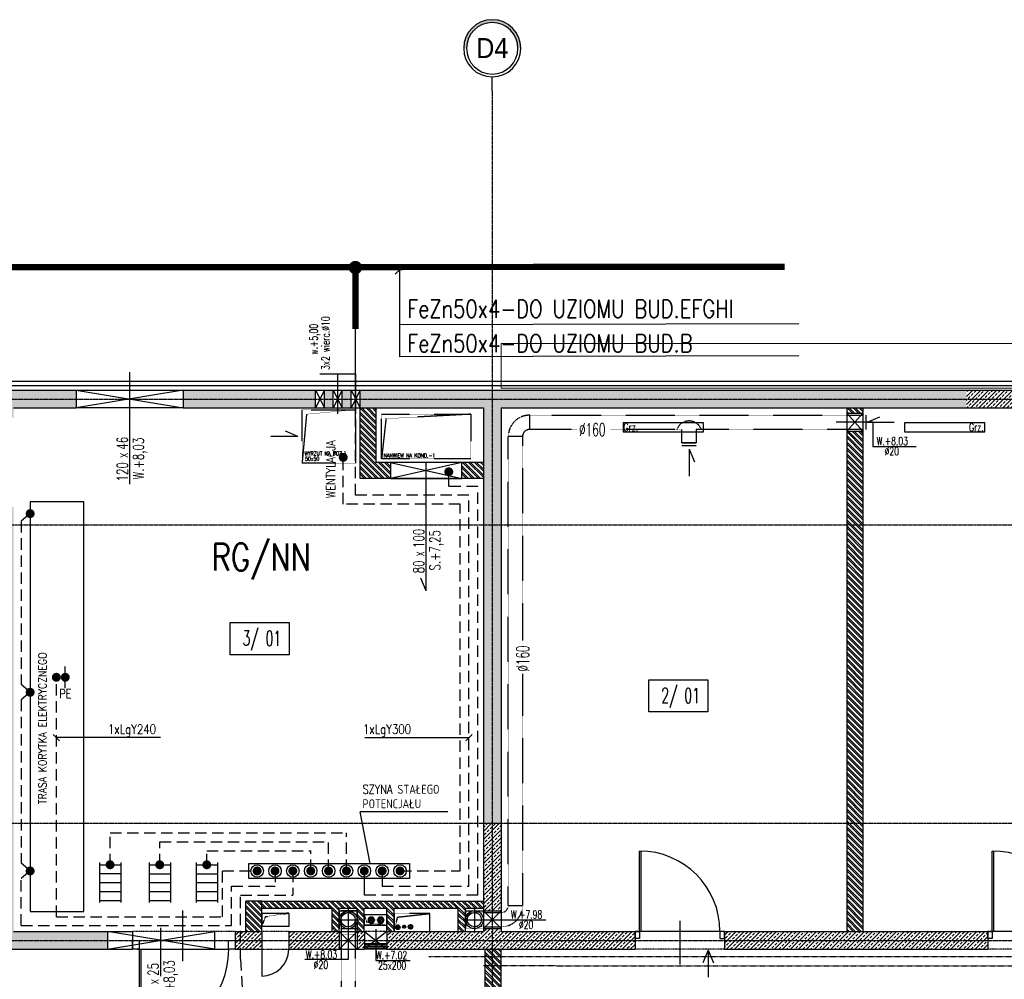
# Model space of a CAD drawing. Header units: inches. Extents: x 788 to 26783, y -4103 to 21.
# Tile 77 of 101: x 22101 to 23204, y -1200 to -126. Entities that reach past the tile are written whole.
import ezdxf
from ezdxf.enums import TextEntityAlignment as Align

# ---------------------------------------------------------------- set-up
doc = ezdxf.new("R2010")
doc.units = ezdxf.units.IN
doc.header["$MEASUREMENT"] = 0
for name, pattern in [('CENTER', [2, 1.25, -0.25, 0.25, -0.25]), ('DASHDOT', [1, 0.5, -0.25, 0, -0.25]), ('DASHED', [0.75, 0.5, -0.25]), ('DASHED2', [0.375, 0.25, -0.125]), ('HIDDEN', [9.525, 6.35, -3.175])]:
    doc.linetypes.add(name, pattern=pattern)
doc.layers.add('0-sekcje', color=1, linetype='Continuous', lineweight=18)
for name, color, linetype in [('Drz---drzwi', 5, 'Continuous'), ('E135', 6, 'Continuous'), ('E35', 6, 'Continuous'), ('E50', 3, 'Continuous'), ('Ins-co', 2, 'Continuous'), ('Ins-el-opis', 232, 'Continuous'), ('Ins-tele-opis', 216, 'Continuous'), ('Ins-went', 141, 'Continuous'), ('Ins-wod', 4, 'Continuous'), ('Opis-pom', 6, 'Continuous'), ('Opis_pom_ramka', 6, 'Continuous'), ('Os-osie glowne', 1, 'CENTER'), ('Os-osie-opis', 2, 'Continuous'), ('Sc-beton', 7, 'Continuous'), ('Sc-beton-hatch', 86, 'Continuous'), ('Sc-cegla pustak', 42, 'Continuous'), ('Sc-cegla pustak-hatch', 8, 'Continuous'), ('Sc-gk', 120, 'Continuous'), ('Sc-gk-hatch', 8, 'Continuous'), ('Sc-izolacja term-styropian', 151, 'STYROPIAN-KA'), ('Sc-nadproza kon', 5, 'DASHED2'), ('Sc-silikat', 61, 'Continuous'), ('W-otwor-strop-nad', 126, 'DASHED2'), ('W-przebicia-ściany', 223, 'Continuous')]:
    doc.layers.add(name, color=color, linetype=linetype)
doc.styles.add('dwg_opis duży', font='ARIAL.TTF', dxfattribs={"width": 0.9})
doc.styles.add('KA wymiar', font='romans.shx', dxfattribs={"width": 0.6})
doc.styles.add('ROMANS', font='romans', dxfattribs={"width": 0.85})
doc.styles.add('wymiar', font='romand.shx', dxfattribs={"width": 0.6})
doc.linetypes.add('BATTING', pattern='A,0.0001,-0.1,[134,ltypeshp.shx,S=0.1,R=0,X=-0.1,Y=0],-0.2,[134,ltypeshp.shx,S=0.1,R=180,X=0.1,Y=0],-0.1', length=0.4001)
doc.linetypes.add('STYROPIAN-KA', pattern='A,0.0001,-0.1,[135,ltypeshp.shx,S=0.1,R=0,X=-0.1,Y=0],0,[135,ltypeshp.shx,S=0.1,R=180,X=0.1,Y=0],-0.1', length=0.2001)
doc.linetypes.add('ZIGZAG', pattern='A,0.00254,-5.08,[131,ltypeshp.shx,S=5.08,R=0,X=-5.08,Y=0],-10.16,[131,ltypeshp.shx,S=5.08,R=180,X=5.08,Y=0],-5.08', length=20.32254)
pattern_1 = [(135, (-29453.0206, 16237.085), (-3.36759605, -3.36759605), []), (135, (-29453.0206, 16239.33), (-3.36759605, -3.36759605), [])]
pattern_2 = [(45, (-29453.0206, 16237.085), (-4.49012806, 4.49012806), []), (45, (-29448.5305, 16237.085), (-4.49012806, 4.49012806), [3.175, -1.5875])]

# ---------------------------------------------------------------- blocks, each defined once
blk = doc.blocks.new('_0630_DRZWI_90')
at = {"ltscale": 7}
for p, q in [((5, 8), (5, 98)), ((6.8, 8), (6.8, 98))]:
    blk.add_line(p, q, dxfattribs=at)
at = {"ltscale": 25}
for p, q in [((50, 19.7), (50, -28.9)), ((5, 8), (0, 8)), ((0, 8), (5, 8)), ((0, 0), (0, 8)), ((5, 0), (0, 0)), ((5, 0), (0, 0)), ((95, 8), (5, 8)), ((5, 8), (5, 0)), ((95, 8), (95, 0)), ((100, 8), (95, 8)), ((95, 0), (100, 0)), ((95, 0), (100, 0)), ((100, 0), (100, 8))]:
    blk.add_line(p, q, dxfattribs=at)
at = {"ltscale": 7}
blk.add_arc((5, 8), 90, 0, 90, dxfattribs=at)
blk = doc.blocks.new('_gfjkhgjhlhjk')
at = {"ltscale": 7}
for p, q in [((7.5, 10), (7.5, 110)), ((9.5, 10), (9.5, 110)), ((56.5, 23.4), (56.5, -33.6))]:
    blk.add_line(p, q, dxfattribs=at)
for points in [[(0, 0), (7.5, 0), (7.5, 10), (0, 10)], [(107.5, 0), (115, 0), (115, 10), (107.5, 10)]]:
    blk.add_lwpolyline(points, close=True, dxfattribs=at)
blk.add_lwpolyline([(5.5, 10), (107.5, 10)], dxfattribs=at)
blk.add_arc((7.5, 10), 100, 0, 90)
blk = doc.blocks.new('ozn_opis-schodów1-rzut')
at = {"style": 'ROMANS', "width": 0.7}
blk.add_text('x', height=12, dxfattribs=at).set_placement((-3.3, 3))
at = {"ltscale": 25, "style": 'ROMANS', "width": 0.7}
blk.add_attdef('Ilość', text='', height=12, dxfattribs=at).set_placement((-7.7, 3), align=Align.RIGHT)
blk.add_attdef('Wysokość', (6.2, 3), '', height=12, dxfattribs=at)
blk.add_attdef('Długość', text='', height=12, dxfattribs=at).set_placement((0.4, -15), align=Align.CENTER)
blk = doc.blocks.new('_opis_osi_liczbowy')
blk.add_hatch(color=256).paths.add_polyline_path([(32, 32), (32, 28.8, -1), (32, -28.8), (32, -32, 1)])
for radius in [32, 28.8]:
    blk.add_circle((32, 0), radius)
at = {"style": 'dwg_opis duży', "width": 0.9}
blk.add_attdef('AXNAMEH', text='', height=22.4, rotation=90, dxfattribs=at).set_placement((32, 0), align=Align.MIDDLE_CENTER)
blk = doc.blocks.new('_STRZAŁKA_WENT')
for q in [(-6, -14), (0, -30.2), (6, -14)]:
    blk.add_line((0, 0), q)
blk = doc.blocks.new('_vxkdjhgkljhkgjhk')
for q in [(14, 6), (30.2, 0)]:
    blk.add_line((0, 0), q)
blk = doc.blocks.new('_opis_pom_metka')
at = {"layer": 'Opis_pom_ramka'}
blk.add_lwpolyline([(-33.1, 0), (32.9, 0), (32.9, -36), (-33.1, -36)], close=True, dxfattribs=at)
at = {"style": 'KA wymiar', "width": 0.6}
blk.add_attdef('KO/', text='', height=16.8, dxfattribs=at).set_placement((3.5, -25.9), align=Align.RIGHT)
blk.add_attdef('NR', (3.8, -26.2), '', height=16.8, dxfattribs=at)

msp = doc.modelspace()

# ---------------------------------------------------------------- hatches: boundary and pattern name
at = {"layer": 'Sc-beton-hatch'}
h = msp.add_hatch(dxfattribs=at)
h.set_pattern_fill('ANSI33', color=256, style=0)
h.set_pattern_definition(pattern_2)
h.paths.add_polyline_path([(22164.5, -550.8), (22084.5, -550.8), (22084.5, -571.8), (22094.5, -571.8), (22094.5, -560.8), (22164.5, -560.8)])
h.paths.add_polyline_path([(22164.5, -540.8), (22084.5, -540.8), (22084.5, -550.8), (22164.5, -550.8)])
h.paths.add_polyline_path([(22319.5, -550.8), (22284.5, -550.8), (22284.5, -560.8), (22319.5, -560.8)])
h.paths.add_polyline_path([(22319.5, -540.8), (22284.5, -540.8), (22284.5, -550.8), (22319.5, -550.8)])
h.paths.add_polyline_path([(22432.5, -540.8), (22319.5, -540.8), (22319.5, -550.8), (22432.5, -550.8)])
h.paths.add_polyline_path([(22432.5, -550.8), (22319.5, -550.8), (22319.5, -560.8), (22432.5, -560.8)])
h.paths.add_polyline_path([(22452.5, -550.8), (22442.5, -550.8), (22442.5, -560.8), (22452.5, -560.8)])
h.paths.add_polyline_path([(22452.5, -540.8), (22442.5, -540.8), (22442.5, -550.8), (22452.5, -550.8)])
h.paths.add_polyline_path([(22472.5, -540.8), (22462.5, -540.8), (22462.5, -550.8), (22472.5, -550.8)])
h.paths.add_polyline_path([(22472.5, -550.8), (22462.5, -550.8), (22462.5, -560.8), (22472.5, -560.8)])
h.paths.add_polyline_path([(22630.5, -550.8), (22482.5, -550.8), (22482.5, -560.8), (22620.5, -560.8), (22620.5, -691.8), (22630.5, -691.8)])
h.paths.add_polyline_path([(22630.5, -540.8), (22482.5, -540.8), (22482.5, -550.8), (22630.5, -550.8)])
h.paths.add_polyline_path([(23161.5, -550.8), (22630.5, -550.8), (22630.5, -691.8), (22640.5, -691.8), (22640.5, -560.8), (23161.5, -560.8)])
h.paths.add_polyline_path([(22630.5, -540.8), (22630.5, -550.8), (23161.5, -550.8), (23161.5, -540.8)])
h.paths.add_polyline_path([(22640.5, -691.8), (22630.5, -691.8), (22630.5, -1025.8), (22640.5, -1025.8)])
h.paths.add_polyline_path([(22630.5, -691.8), (22620.5, -691.8), (22620.5, -1025.8), (22630.5, -1025.8)])
h.paths.add_polyline_path([(22697.2, -559.3), (22697.2, -542.4), (22714.4, -542.4), (22714.4, -559.3)], flags=9)
h.paths.add_polyline_path([(22622.1, -640.9), (22639, -640.9), (22639, -658.2), (22622.1, -658.2)], flags=9)
h.paths.add_polyline_path([(23097.1, -560), (23097.1, -550), (23114.3, -550), (23114.3, -560)], flags=9)
h.paths.add_polyline_path([(22697.2, -543.8), (22697.2, -527.9), (22714.4, -527.9), (22714.4, -543.8)], flags=9)
h = msp.add_hatch(dxfattribs=at)
h.set_pattern_fill('ANSI33', color=256, style=0)
h.set_pattern_definition(pattern_2)
h.paths.add_polyline_path([(21815.5, -550.8), (21480.5, -550.8), (21480.5, -691.8), (21490.5, -691.8), (21490.5, -560.8), (21805.5, -560.8), (21805.5, -614.3), (21815.5, -617.8)])
h.paths.add_polyline_path([(22084.5, -550.8), (21815.5, -550.8), (21815.5, -617.8), (21825.5, -621.2), (21825.5, -560.8), (22074.5, -560.8), (22074.5, -571.8), (22084.5, -571.8)])
h.paths.add_polyline_path([(22084.5, -540.8), (21815.5, -540.8), (21815.5, -550.8), (22084.5, -550.8)])
h.paths.add_polyline_path([(21815.5, -540.8), (21480.5, -540.8), (21480.5, -550.8), (21815.5, -550.8)])
h.paths.add_polyline_path([(21825.5, -621.2), (21815.5, -617.8), (21815.5, -691.8), (22084.5, -691.8), (22084.5, -671.8), (22074.5, -671.8), (22074.5, -681.8), (21825.5, -681.8)])
h.paths.add_polyline_path([(21815.5, -617.8), (21805.5, -614.3), (21805.5, -691.8), (21815.5, -691.8)])
h.paths.add_polyline_path([(21949, -691.8), (21815.5, -691.8), (21815.5, -1025.8), (21897, -1025.8), (21897, -1015.8), (21825.5, -1015.8), (21825.5, -701.8), (21949, -701.8)])
h.paths.add_polyline_path([(21815.5, -691.8), (21805.5, -691.8), (21805.5, -1025.8), (21815.5, -1025.8)])
h.paths.add_polyline_path([(21897, -1025.8), (21815.5, -1025.8), (21815.5, -1045.8), (21825.5, -1045.8), (21825.5, -1035.8), (21897, -1035.8)])
h.paths.add_polyline_path([(21815.5, -1025.8), (21805.5, -1025.8), (21805.5, -1045.8), (21815.5, -1045.8)])
h.paths.add_polyline_path([(22084.5, -691.8), (21949, -691.8), (21949, -701.8), (22074.5, -701.8), (22074.5, -1015.8), (22031, -1015.8), (22031, -1025.8), (22084.5, -1025.8)])
h.paths.add_polyline_path([(22094.5, -671.8), (22084.5, -671.8), (22084.5, -691.8), (22094.5, -691.8)])
h.paths.add_polyline_path([(22094.5, -691.8), (22084.5, -691.8), (22084.5, -1025.8), (22094.5, -1025.8)])
h.paths.add_polyline_path([(22094.5, -1025.8), (22084.5, -1025.8), (22084.5, -1035.8), (22094.5, -1035.8)])
h.paths.add_polyline_path([(22084.5, -1025.8), (22031, -1025.8), (22031, -1035.8), (22084.5, -1035.8)])
h.paths.add_polyline_path([(22094.5, -1035.8), (22084.5, -1035.8), (22084.5, -1156.8), (22199.5, -1156.8), (22199.5, -1146.8), (22094.5, -1146.8)])
h.paths.add_polyline_path([(22084.5, -1035.8), (22074.5, -1035.8), (22074.5, -1109.8), (22074.5, -1156.8), (22084.5, -1156.8)])
h.paths.add_polyline_path([(22084.5, -1156.8), (22074.5, -1156.8), (22074.5, -1166.8), (22084.5, -1166.8)])
h.paths.add_polyline_path([(22199.5, -1156.8), (22084.5, -1156.8), (22084.5, -1166.8), (22199.5, -1166.8)])
h.paths.add_polyline_path([(21480.5, -540.8), (21470.5, -540.8), (21470.5, -550.8), (21480.5, -550.8)])
h.paths.add_polyline_path([(21480.5, -550.8), (21470.5, -550.8), (21470.5, -691.8), (21480.5, -691.8)])
h.paths.add_polyline_path([(21490.5, -691.8), (21480.5, -691.8), (21480.5, -1025.8), (21490.5, -1025.8)])
h.paths.add_polyline_path([(21480.5, -691.8), (21470.5, -691.8), (21470.5, -1025.8), (21480.5, -1025.8)])
h.paths.add_polyline_path([(21490.5, -1025.8), (21480.5, -1025.8), (21480.5, -1156.8), (21490.5, -1156.8)])
h.paths.add_polyline_path([(21480.5, -1025.8), (21470.5, -1025.8), (21470.5, -1156.8), (21480.5, -1156.8)])
h.paths.add_polyline_path([(21490.5, -1156.8), (21480.5, -1156.8), (21480.5, -1220.8), (21815.5, -1220.8), (21815.5, -1200.8), (21805.5, -1200.8), (21805.5, -1210.8), (21490.5, -1210.8)])
h.paths.add_polyline_path([(21480.5, -1156.8), (21470.5, -1156.8), (21470.5, -1220.8), (21480.5, -1220.8)])
h.paths.add_polyline_path([(21815.5, -1220.8), (21480.5, -1220.8), (21480.5, -1396.8), (21490.5, -1396.8), (21490.5, -1230.8), (21815.5, -1230.8)])
h.paths.add_polyline_path([(21480.5, -1220.8), (21470.5, -1220.8), (21470.5, -1396.8), (21480.5, -1396.8)])
h.paths.add_polyline_path([(21825.5, -1200.8), (21815.5, -1200.8), (21815.5, -1220.8), (21825.5, -1220.8)])
h.paths.add_polyline_path([(21825.5, -1220.8), (21815.5, -1220.8), (21815.5, -1230.8), (21825.5, -1230.8)])
h.paths.add_polyline_path([(21697.1, -1229.3), (21697.1, -1212.4), (21714.3, -1212.4), (21714.3, -1229.3)], flags=9)
h = msp.add_hatch(dxfattribs=at)
h.set_pattern_fill('ANSI33', color=256, style=0)
h.set_pattern_definition(pattern_2)
h.paths.add_polyline_path([(23161.5, -550.8), (23161.5, -560.8), (23445.5, -560.8), (23445.5, -550.8)])
h.paths.add_polyline_path([(23445.5, -550.8), (23445.5, -540.8), (23161.5, -540.8), (23161.5, -550.8)])
h.paths.add_polyline_path([(23455.5, -550.8), (23455.5, -540.8), (23445.5, -540.8), (23445.5, -550.8)])
h.paths.add_polyline_path([(23445.5, -560.8), (23455.5, -560.8), (23455.5, -550.8), (23445.5, -550.8)])
h = msp.add_hatch(dxfattribs=at)
h.set_pattern_fill('ANSI33', color=256, style=0)
h.set_pattern_definition(pattern_2)
h.paths.add_polyline_path([(22342.5, -1156.8), (22342.5, -1166.8), (22372.5, -1166.8), (22372.5, -1156.8)])
h.paths.add_polyline_path([(22372.5, -1156.8), (22372.5, -1146.8), (22342.5, -1146.8), (22342.5, -1156.8)])
h.paths.add_polyline_path([(22459.1, -1156.8), (22459.1, -1146.8), (22402.5, -1146.8), (22402.5, -1156.8)])
h.paths.add_polyline_path([(22402.5, -1156.8), (22402.5, -1166.8), (22459.1, -1166.8), (22459.1, -1156.8)])
h.paths.add_polyline_path([(22487.5, -1156.8), (22479.1, -1156.8), (22479.1, -1166.8), (22487.5, -1166.8)])
h.paths.add_polyline_path([(22487.5, -1146.8), (22479.1, -1146.8), (22479.1, -1156.8), (22487.5, -1156.8)])
h.paths.add_polyline_path([(22512.5, -1156.8), (22512.5, -1166.8), (22630.5, -1166.8), (22630.5, -1156.8)])
h.paths.add_polyline_path([(22630.5, -1156.8), (22630.5, -1143.7), (22620.5, -1143.7), (22620.5, -1146.8), (22512.5, -1146.8), (22512.5, -1156.8)])
h.paths.add_polyline_path([(22640.5, -1146.8), (22640.5, -1143.7), (22630.5, -1143.7), (22630.5, -1156.8), (22790.5, -1156.8), (22790.5, -1146.8)])
h.paths.add_polyline_path([(22630.5, -1156.8), (22630.5, -1166.8), (22790.5, -1166.8), (22790.5, -1156.8)])
h.paths.add_polyline_path([(22640.5, -1025.8), (22630.5, -1025.8), (22630.5, -1123.7), (22640.5, -1123.7)])
h.paths.add_polyline_path([(22630.5, -1025.8), (22620.5, -1025.8), (22620.5, -1123.7), (22630.5, -1123.7)])
h.paths.add_polyline_path([(22698.6, -1166.9), (22698.6, -1150), (22715.8, -1150), (22715.8, -1166.9)], flags=9)
h.paths.add_polyline_path([(22715.6, -1165.3), (22715.6, -1148.4), (22732.8, -1148.4), (22732.8, -1165.3)], flags=9)
h = msp.add_hatch(dxfattribs=at)
h.set_pattern_fill('ANSI33', color=256, style=0)
h.set_pattern_definition(pattern_2)
h.paths.add_polyline_path([(23001.9, -1166.8), (23161.5, -1166.8), (23161.5, -1156.8), (23001.1, -1156.8)])
h.paths.add_polyline_path([(23001.1, -1156.8), (23161.5, -1156.8), (23161.5, -1146.8), (23000.3, -1146.8)])
h.paths.add_polyline_path([(23000.3, -1146.8), (22890.5, -1146.8), (22890.5, -1154.8), (22890.5, -1156.8), (23001.1, -1156.8)])
h.paths.add_polyline_path([(22890.5, -1166.8), (23001.9, -1166.8), (23001.1, -1156.8), (22890.5, -1156.8)])
h.paths.add_polyline_path([(23161.5, -1156.8), (23161.5, -1166.8), (23185.5, -1166.8), (23185.5, -1156.8)])
h.paths.add_polyline_path([(23185.5, -1156.8), (23185.5, -1146.8), (23161.5, -1146.8), (23161.5, -1156.8)])
at = {"layer": 'Sc-cegla pustak-hatch'}
h = msp.add_hatch(dxfattribs=at)
h.set_pattern_fill('ANSI32', color=256, scale=0.5, angle=90, style=0)
h.set_pattern_definition(pattern_1)
h.paths.add_polyline_path([(22596.5, -621.8), (22596.5, -639.8), (22620.5, -639.8), (22620.5, -621.8)])
h.paths.add_polyline_path([(22512.7, -639.8), (22516.5, -639.8), (22516.5, -621.8), (22512.7, -621.8)])
h.paths.add_polyline_path([(22512.7, -621.8), (22500.5, -621.8), (22500.5, -560.8), (22482.5, -560.8), (22482.5, -639.8), (22512.7, -639.8)])
h.paths.add_polyline_path([(22483.6, -563.9), (22499.5, -563.9), (22499.5, -581.2), (22483.6, -581.2)], flags=24)
h = msp.add_hatch(dxfattribs=at)
h.set_pattern_fill('ANSI32', color=256, scale=0.5, angle=90, style=0)
h.set_pattern_definition(pattern_1)
h.paths.add_polyline_path([(23045.5, -1025.8), (23027.5, -1025.8), (23027.5, -1146.8), (23045.5, -1146.8)])
h.paths.add_polyline_path([(23045.5, -691.8), (23027.5, -691.8), (23027.5, -1025.8), (23045.5, -1025.8)])
h.paths.add_polyline_path([(23045.5, -586.8), (23027.5, -586.8), (23027.5, -691.8), (23045.5, -691.8)])
h.paths.add_polyline_path([(23027.5, -560.8), (23027.5, -566.8), (23045.5, -566.8), (23045.5, -560.8)])
h.paths.add_polyline_path([(23028.6, -640.9), (23044.5, -640.9), (23044.5, -658.2), (23028.6, -658.2)], flags=24)
h = msp.add_hatch(dxfattribs=at)
h.set_pattern_fill('ANSI32', color=256, scale=0.5, angle=90, style=0)
h.set_pattern_definition(pattern_1)
h.paths.add_polyline_path([(22372.5, -1126.3), (22357.8, -1112.8), (22354.5, -1112.8), (22354.5, -1146.8), (22372.5, -1146.8)])
h.paths.add_polyline_path([(22357.8, -1112.8), (22372.5, -1126.3), (22372.5, -1112.8)], flags=17)
h = msp.add_hatch(dxfattribs=at)
h.set_pattern_fill('ANSI32', color=256, scale=0.5, angle=90, style=0)
h.set_pattern_definition(pattern_1)
h.paths.add_polyline_path([(22468.1, -1112.8), (22381.8, -1112.8), (22385.2, -1120.8), (22451.1, -1120.8), (22451.1, -1146.8), (22459.1, -1146.8), (22459.1, -1120.8), (22468.8, -1120.8)])
h.paths.add_polyline_path([(22381.8, -1112.8), (22372.5, -1112.8), (22372.5, -1120.8), (22385.2, -1120.8)])
h.paths.add_polyline_path([(22492.4, -1112.8), (22468.1, -1112.8), (22468.8, -1120.8), (22479.1, -1120.8), (22479.1, -1146.8), (22487.1, -1146.8), (22487.1, -1120.8), (22496.3, -1120.8)])
h.paths.add_polyline_path([(22532.2, -1112.8), (22492.4, -1112.8), (22496.3, -1120.8), (22512.5, -1120.8), (22512.5, -1146.8), (22520.5, -1146.8), (22520.5, -1120.8), (22531.7, -1120.8)])
h.paths.add_polyline_path([(22603.7, -1112.8), (22532.2, -1112.8), (22531.7, -1120.8), (22592.4, -1120.8), (22592.4, -1146.8), (22600.4, -1146.8), (22600.4, -1120.8), (22605.2, -1120.8)])
h.paths.add_polyline_path([(22620.5, -1112.8), (22603.7, -1112.8), (22605.2, -1120.8), (22620.5, -1120.8)])
h = msp.add_hatch(dxfattribs=at)
h.set_pattern_fill('ANSI32', color=256, scale=0.5, angle=90, style=0)
h.set_pattern_definition(pattern_1)
h.paths.add_polyline_path([(22640.5, -1166.8), (22630.5, -1166.8), (22630.5, -1175), (22640.5, -1175)])
h.paths.add_polyline_path([(22630.5, -1166.8), (22622.5, -1166.8), (22622.5, -1175), (22630.5, -1175)])
h.paths.add_polyline_path([(22630.5, -1175), (22622.5, -1175), (22622.5, -1185.1), (22630.5, -1185.1)])
h.paths.add_polyline_path([(22640.5, -1175), (22630.5, -1175), (22630.5, -1185.1), (22640.5, -1185.1)])
h.paths.add_polyline_path([(22640.5, -1185.1), (22630.5, -1185.1), (22630.5, -1189.5), (22640.5, -1189.5)])
h.paths.add_polyline_path([(22630.5, -1185.1), (22622.5, -1185.1), (22622.5, -1189.5), (22630.5, -1189.5)])
h.paths.add_polyline_path([(22630.5, -1189.5), (22622.5, -1189.5), (22622.5, -1220.8), (22630.5, -1220.8)])
h.paths.add_polyline_path([(22640.5, -1189.5), (22630.5, -1189.5), (22630.5, -1220.8), (22640.5, -1220.8)])
h.paths.add_polyline_path([(22640.5, -1220.8), (22630.5, -1220.8), (22630.5, -1230.9), (22640.5, -1230.9)])
h.paths.add_polyline_path([(22630.5, -1220.8), (22622.5, -1220.8), (22622.5, -1230.9), (22630.5, -1230.9)])
h.paths.add_polyline_path([(22630.5, -1230.9), (22622.5, -1230.9), (22622.5, -1286.8), (22630.5, -1286.8)])
h.paths.add_polyline_path([(22640.5, -1230.9), (22630.5, -1230.9), (22630.5, -1286.8), (22640.5, -1286.8)])
h.paths.add_polyline_path([(22640.5, -1363.6), (22630.5, -1363.6), (22630.5, -1386.1), (22640.5, -1386.1)])
h.paths.add_polyline_path([(22630.5, -1363.6), (22622.5, -1363.6), (22622.5, -1386.1), (22630.5, -1386.1)])
h.paths.add_polyline_path([(22630.5, -1361.8), (22622.5, -1361.8), (22622.5, -1363.6), (22630.5, -1363.6)])
h.paths.add_polyline_path([(22640.5, -1361.8), (22630.5, -1361.8), (22630.5, -1363.6), (22640.5, -1363.6)])
h.paths.add_polyline_path([(22640.5, -1386.1), (22630.5, -1386.1), (22630.5, -1386.8), (22640.5, -1386.8)])
h.paths.add_polyline_path([(22630.5, -1386.1), (22622.5, -1386.1), (22622.5, -1386.8), (22630.5, -1386.8)])
h.paths.add_polyline_path([(22623.6, -1189.3), (22639.5, -1189.3), (22639.5, -1206.5), (22623.6, -1206.5)], flags=9)

# ---------------------------------------------------------------- linework, layer by layer
at = {"layer": '0-sekcje'}
msp.add_lwpolyline([(22640.5, -538.8), (22640.5, -538.8), (22640.5, -538.8), (23455.5, -538.8), (23455.5, -488.8), (22640.5, -488.8), (22640.5, -538.8)], dxfattribs=at)
at = {"layer": 'Drz---drzwi'}
msp.add_lwpolyline([(22372.5, -1166.8), (22372.5, -1196.8)], dxfattribs=at)
msp.add_arc((22372.5, -1166.8), 30, 270, 0, dxfattribs=at)
at = {"layer": 'E135'}
for p, q in [((22138.8, -926.3), (22145.9, -933.4)), ((22259, -929.9), (22142.3, -929.9)), ((22487.7, -929.9), (22604.4, -929.9)), ((22607.9, -926.3), (22600.9, -933.4))]:
    msp.add_line(p, q, dxfattribs=at)
at = {"layer": 'E35'}
for p, q in [((22521.7, -410.9), (22532.3, -400.3)), ((22580.9, -1013.1), (22482.6, -1013.1))]:
    msp.add_line(p, q, dxfattribs=at)
at = {"layer": 'E35', "linetype": 'Continuous'}
for p, q in [((22527, -503.5), (22527, -405.6)), ((22973.7, -466.7), (22527, -467.6)), ((22973.7, -502.6), (22527, -503.5)), ((22493.9, -1070.6), (22482.6, -1013.1))]:
    msp.add_line(p, q, dxfattribs=at)
at = {"layer": 'E35', "linetype": 'Continuous', "lineweight": -2}
for p, q in [((22190.6, -1069.6), (22190.6, -1114.6)), ((22214.4, -1069.6), (22214.4, -1114.6)), ((22214.4, -1069.6), (22214.4, -1114.6)), ((22190.6, -1072.1), (22214.4, -1072.1)), ((22246.3, -1069.6), (22246.3, -1114.6)), ((22246.3, -1072.2), (22270, -1072.2)), ((22270, -1069.6), (22270, -1114.6)), ((22270, -1069.6), (22270, -1114.6)), ((22298.9, -1069.6), (22298.9, -1114.6)), ((22298.9, -1072.2), (22322.7, -1072.2)), ((22322.7, -1069.6), (22322.7, -1114.6)), ((22322.7, -1069.6), (22322.7, -1114.6)), ((22190.6, -1082.1), (22214.4, -1082.1)), ((22246.3, -1082.2), (22270, -1082.2)), ((22298.9, -1082.2), (22322.7, -1082.2)), ((22190.6, -1092.1), (22214.4, -1092.1)), ((22190.6, -1102.1), (22214.4, -1102.1)), ((22246.3, -1092.2), (22270, -1092.2)), ((22246.3, -1102.2), (22270, -1102.2)), ((22298.9, -1092.2), (22322.7, -1092.2)), ((22298.9, -1102.2), (22322.7, -1102.2)), ((22190.6, -1112.1), (22214.4, -1112.1)), ((22246.3, -1112.2), (22270, -1112.2)), ((22298.9, -1112.2), (22322.7, -1112.2))]:
    msp.add_line(p, q, dxfattribs=at)
msp.add_lwpolyline([(22113, -665.8), (22113, -1124.4), (22173, -1124.4), (22173, -665.8)], close=True, dxfattribs=at)
at = {"layer": 'E35'}
msp.add_lwpolyline([(22357.8, -1070.6), (22537.8, -1070.6), (22537.8, -1087.5), (22357.8, -1087.5)], close=True, dxfattribs=at)
for centre in [(22367.2, -1079.1), (22387.2, -1079.1), (22407.2, -1079.1), (22427.2, -1079.1), (22447.2, -1079.1), (22447.2, -1079.1), (22467.2, -1079.1), (22467.2, -1079.1), (22487.2, -1079.1), (22487.2, -1079.1), (22507.2, -1079.1), (22507.2, -1079.1), (22527.2, -1079.1), (22527.2, -1079.1)]:
    msp.add_circle(centre, 7, dxfattribs=at)
at = {"layer": 'E50', "linetype": 'HIDDEN', "lineweight": -2, "ltscale": 2}
for p, q in [((22477.2, -569.2), (22477.2, -472.5)), ((22477.2, -658.6), (22477.2, -569.2)), ((22463.6, -668.6), (22463.6, -616.1)), ((22614.4, -648.6), (22581.8, -648.6)), ((22614.4, -1106.3), (22614.4, -648.6)), ((22604.4, -658.6), (22477.2, -658.6)), ((22604.4, -1096.3), (22604.4, -658.6)), ((22594.4, -668.6), (22463.6, -668.6)), ((22594.4, -1079.1), (22594.4, -668.6)), ((22102.8, -687.7), (22102.8, -870.5)), ((22142.3, -1130.3), (22142.3, -862.3)), ((22102.8, -887.7), (22102.8, -1070.5)), ((22202.5, -1072.7), (22202.5, -1036.5)), ((22202.5, -1036.5), (22467.2, -1036.5)), ((22467.2, -1079.1), (22467.2, -1036.5)), ((22258.1, -1072.7), (22258.1, -1046.5)), ((22258.1, -1046.5), (22447.2, -1046.5)), ((22447.2, -1079.1), (22447.2, -1046.5)), ((22310.8, -1072.7), (22310.8, -1056.5)), ((22310.8, -1056.5), (22427.2, -1056.5)), ((22427.2, -1079.1), (22427.2, -1056.5)), ((22328.4, -1079.1), (22367.2, -1079.1)), ((22328.4, -1130.3), (22328.4, -1079.1)), ((22387.2, -1079.1), (22387.2, -1096.3)), ((22407.2, -1079.1), (22407.2, -1106.3)), ((22527.2, -1079.1), (22594.4, -1079.1)), ((22102.8, -1140.3), (22102.8, -1087.7)), ((22338.4, -1140.3), (22338.4, -1096.3)), ((22338.4, -1096.3), (22387.2, -1096.3)), ((22507.2, -1096.3), (22604.4, -1096.3)), ((22348.4, -1177.8), (22348.4, -1106.3)), ((22348.4, -1106.3), (22407.2, -1106.3)), ((22614.4, -1106.3), (22487.2, -1106.3)), ((22142.3, -1130.3), (22328.4, -1130.3)), ((22102.8, -1140.3), (22338.4, -1140.3)), ((22348.4, -1177.8), (22359.9, -1373.7))]:
    msp.add_line(p, q, dxfattribs=at)
at = {"layer": 'E50'}
for p, q in [((22581.8, -648.6), (22581.8, -632.3)), ((22113, -679.1), (22102.8, -687.7)), ((22152.3, -874.4), (22152.3, -850.2)), ((22113, -879.1), (22102.8, -870.5)), ((22113, -879.1), (22102.8, -887.7)), ((22113, -1079.1), (22102.8, -1070.5)), ((22113, -1079.1), (22102.8, -1087.7)), ((22487.2, -1079.1), (22487.2, -1106.3)), ((22507.2, -1079.1), (22507.2, -1096.3))]:
    msp.add_line(p, q, dxfattribs=at)
at = {"layer": 'E50', "const_width": 7.5}
msp.add_lwpolyline([(22477.2, -399.9, -1), (22477.2, -407.4, -1)], format="xyb", close=True, dxfattribs=at)
at = {"layer": 'E50', "linetype": 'HIDDEN', "ltscale": 10, "const_width": 7}
msp.add_lwpolyline([(22957.8, -402.8), (21491.7, -403.7, 0.414214), (21391.7, -503.7), (21391.7, -1689.6, 0.414214), (21491.7, -1789.6), (22856.5, -1789.6)], format="xyb", dxfattribs=at)
at = {"layer": 'E50', "const_width": 7}
msp.add_lwpolyline([(22477.2, -472.5), (22477.2, -403.7)], dxfattribs=at)
at = {"layer": 'E50', "linetype": 'Continuous', "lineweight": -2, "const_width": 5}
for points in [[(22463.6, -613.6, -1), (22463.6, -618.6, -1)], [(22581.8, -629.8, -1), (22581.8, -634.8, -1)], [(22113, -676.6, 1), (22113, -681.6, 1)], [(22142.3, -859.8, 1), (22142.3, -864.8, 1)], [(22152.3, -859.8, 1), (22152.3, -864.8, 1)], [(22113, -876.6, 1), (22113, -881.6, 1)], [(22202.5, -1069.7, -1), (22202.5, -1074.7, -1)], [(22258.1, -1069.7, -1), (22258.1, -1074.7, -1)], [(22310.8, -1069.7, -1), (22310.8, -1074.7, -1)], [(22113, -1076.6, 1), (22113, -1081.6, 1)], [(22367.2, -1076.6, 1), (22367.2, -1081.6, 1)], [(22387.2, -1076.6, 1), (22387.2, -1081.6, 1)], [(22407.2, -1076.6, 1), (22407.2, -1081.6, 1)], [(22427.2, -1076.6, 1), (22427.2, -1081.6, 1)], [(22447.2, -1076.6, -1), (22447.2, -1081.6, -1)], [(22467.2, -1076.6, -1), (22467.2, -1081.6, -1)], [(22487.2, -1076.6, -1), (22487.2, -1081.6, -1)], [(22507.2, -1076.6, -1), (22507.2, -1081.6, -1)], [(22527.2, -1076.6, -1), (22527.2, -1081.6, -1)]]:
    msp.add_lwpolyline(points, format="xyb", close=True, dxfattribs=at)
at = {"layer": 'Ins-co', "linetype": 'DASHDOT', "ltscale": 3}
for p, q in [((22499.3, -1134.3, 0), (22490.6, -1134.3, 0)), ((22495, -1138.7, 0), (22495, -1130, 0)), ((22509.9, -1134.3, 0), (22501.2, -1134.3, 0)), ((22505.5, -1138.7, 0), (22505.5, -1130, 0))]:
    msp.add_line(p, q, dxfattribs=at)
at = {"layer": 'Ins-co', "linetype": 'CENTER', "ltscale": 0.2}
for p, q in [((22559.6, -1175, 0), (23737.3, -1175, 0)), ((22620.7, -1185.1), (23737.3, -1185.6, 0))]:
    msp.add_line(p, q, dxfattribs=at)
at = {"layer": 'Ins-co'}
for points in [[(22777.1, -577.6), (22777.1, -587.6), (22867.1, -587.6), (22867.1, -577.6)], [(23092.1, -577.6), (23092.1, -587.6), (23182.1, -587.6), (23182.1, -577.6)]]:
    msp.add_lwpolyline(points, close=True, dxfattribs=at)
at = {"layer": 'Ins-co', "extrusion": (9.56682e-14, 1.1185e-20, -1)}
for centre, major_axis, start_param, end_param in [((22495, -1134.3, 0), (2.56, 2.56), 2.356218, 8.639403), ((22495, -1134.3, 0), (-1.81, 1.81), 3.927014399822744, 10.21019970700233), ((22495, -1134.3, 0), (1.47, 1.47), 2.356218, 8.639403), ((22505.5, -1134.3, 0), (2.56, 2.56), 2.356218, 8.639403), ((22505.5, -1134.3, 0), (-1.81, 1.81), 3.927014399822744, 10.21019970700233), ((22505.5, -1134.3, 0), (1.47, 1.47), 2.356218, 8.639403)]:
    msp.add_ellipse(centre, major_axis=major_axis, ratio=1, start_param=start_param, end_param=end_param, dxfattribs=at)
at = {"layer": 'Ins-tele-opis'}
msp.add_lwpolyline([(22372.5, -1126.3), (22402.5, -1126.3), (22402.5, -1141.3), (22372.5, -1141.3)], close=True, dxfattribs=at)
at = {"layer": 'Ins-went', "linetype": 'DASHED', "ltscale": 0.5}
for p, q in [((22672.4, -568.9), (23045.5, -568.9)), ((22648.4, -1117.7), (22648.4, -592.9)), ((22664.4, -592.9), (22664.4, -821)), ((22725.3, -584.9), (22672.4, -584.9)), ((22842.9, -584.9), (22762.8, -584.9)), ((22842.9, -599.9), (22842.9, -584.9)), ((23045.5, -584.9), (22858.9, -584.9)), ((22858.9, -584.9), (22858.9, -599.9)), ((22858.9, -599.9), (22842.9, -599.9)), ((22664.4, -858.4), (22664.4, -1117.7)), ((22461.1, -1133.8), (22461.1, -1292.3)), ((22477.1, -1133.8), (22477.1, -1222.2)), ((22610.5, -1125.7), (22640.5, -1125.7)), ((22610.5, -1141.7), (22640.5, -1141.7))]:
    msp.add_line(p, q, dxfattribs=at)
at = {"layer": 'Ins-went', "linetype": 'Continuous', "ltscale": 0.5}
for p, q in [((22469.1, -1121.6), (22469.1, -1146.1)), ((22610.5, -1121.4), (22610.5, -1146)), ((22456.8, -1133.8), (22481.4, -1133.8)), ((22598.3, -1133.7), (22622.8, -1133.7))]:
    msp.add_line(p, q, dxfattribs=at)
at = {"layer": 'Ins-went', "linetype": 'DASHED', "ltscale": 0.5}
for points in [[(22672.4, -584.9), (22672.4, -568.9)], [(23048.7, -568.9), (23048.7, -584.9)], [(22664.4, -592.9), (22648.4, -592.9)], [(22664.4, -592.9), (22648.4, -592.9)], [(22842.9, -599.9), (22858.9, -599.9)], [(22842.9, -602.8), (22858.9, -602.8)], [(22648.4, -1117.7), (22664.4, -1117.7)], [(22461.1, -1149.8), (22477, -1149.8)]]:
    msp.add_lwpolyline(points, dxfattribs=at)
at = {"layer": 'Ins-went', "linetype": 'Continuous', "ltscale": 0.5}
for centre, radius in [((22469.1, -1133.8), 10), ((22610.5, -1133.7), 10), ((22469.1, -1133.8), 8), ((22610.5, -1133.7), 8)]:
    msp.add_circle(centre, radius, dxfattribs=at)
at = {"layer": 'Ins-went', "linetype": 'DASHED', "ltscale": 0.5}
for centre, radius, start, end in [((22672.4, -592.9), 24, 90, 180), ((22850.9, -590), 14.6, 20.3749, 159.6251), ((22672.4, -592.9), 8, 90, 180), ((22640.4, -1117.7), 8, 270, 0), ((22640.4, -1117.7), 24, 270, 0)]:
    msp.add_arc(centre, radius, start, end, dxfattribs=at)
at = {"layer": 'Ins-wod'}
for p, q in [((22521.7, -1142.2), (22527.7, -1142.2)), ((22524.7, -1139.2), (22524.7, -1145.2)), ((22529.7, -1141.5), (22533.9, -1141.5)), ((22531.8, -1139.4), (22531.8, -1143.6)), ((22536, -1141.6), (22542, -1141.6)), ((22539, -1138.6), (22539, -1144.6))]:
    msp.add_line(p, q, dxfattribs=at)
for centre, radius in [((22524.7, -1142.2), 2.55), ((22524.7, -1142.2), 2), ((22531.8, -1141.5), 1.79), ((22531.8, -1141.5), 1.4), ((22539, -1141.6), 2.55), ((22539, -1141.6), 2)]:
    msp.add_circle(centre, radius, dxfattribs=at)
at = {"layer": 'Os-osie glowne'}
for points in [[(22630.5, -206.2), (22630.5, -1888.7)], [(21255.5, -550.8), (23893.4, -550.8)], [(21255.5, -691.8), (23893.4, -691.8)], [(21255.5, -1025.8), (23893.4, -1025.8)], [(21255.5, -1156.8), (23893.4, -1156.8)]]:
    msp.add_lwpolyline(points, dxfattribs=at)
at = {"layer": 'Os-osie-opis'}
msp.add_lwpolyline([(22630.5, -206.2), (22630.5, -190.2)], dxfattribs=at)
at = {"layer": 'Sc-beton'}
for p, q in [((21470.5, -540.8), (22164.5, -540.8)), ((22284.5, -540.8), (23455.5, -540.8)), ((22094.5, -560.8), (22164.5, -560.8)), ((22284.5, -560.8), (22620.5, -560.8)), ((22640.5, -560.8), (23455.5, -560.8)), ((22640.5, -560.8), (22640.5, -1146.8))]:
    msp.add_line(p, q, dxfattribs=at)
for points in [[(22164.5, -540.8), (22284.5, -540.8)], [(22284.5, -560.8), (22164.5, -560.8)], [(22620.5, -560.8), (22620.5, -1146.8)], [(22094.5, -1146.8), (22227.5, -1146.8)], [(22227.5, -1146.8), (22227.5, -1166.8)], [(22342.5, -1146.8), (22372.5, -1146.8)], [(22342.5, -1146.8), (22342.5, -1166.8)], [(22372.5, -1146.8), (22372.5, -1166.8)], [(22402.5, -1146.8), (22487.5, -1146.8)], [(22402.5, -1146.8), (22402.5, -1166.8)], [(22512.5, -1146.8), (22620.5, -1146.8)], [(22640.5, -1146.8), (22790.5, -1146.8)], [(22790.5, -1146.8), (22790.5, -1166.8)], [(22890.5, -1146.8), (23185.5, -1146.8)], [(22890.5, -1146.8), (22890.5, -1166.8)], [(23185.5, -1146.8), (23185.5, -1166.8)], [(22074.5, -1166.8), (22227.5, -1166.8)], [(22342.5, -1166.8), (22372.5, -1166.8)], [(22402.5, -1166.8), (22487.5, -1166.8)], [(22512.5, -1166.8), (22790.5, -1166.8)], [(22890.5, -1166.8), (23185.5, -1166.8)]]:
    msp.add_lwpolyline(points, dxfattribs=at)
at = {"layer": 'Sc-cegla pustak'}
for p, q in [((22482.5, -639.8), (22482.5, -560.8)), ((22500.5, -621.8), (22500.5, -560.8)), ((22596.5, -621.8), (22516.5, -621.8)), ((22516.5, -639.8), (22596.5, -639.8)), ((22516.5, -639.8), (22596.5, -639.8))]:
    msp.add_line(p, q, dxfattribs=at)
for points in [[(23027.5, -560.8), (23027.5, -1146.8)], [(23045.5, -560.8), (23045.5, -1146.8)], [(22620.5, -621.8), (22500.5, -621.8)], [(22620.5, -639.8), (22482.5, -639.8)], [(22354.5, -1146.8), (22354.5, -1112.8)], [(22372.5, -1112.8), (22354.5, -1112.8)], [(22372.5, -1146.8), (22372.5, -1112.8)], [(22622.5, -1386.8), (22622.5, -1166.8)], [(22640.5, -1386.8), (22640.5, -1166.8)]]:
    msp.add_lwpolyline(points, dxfattribs=at)
at = {"layer": 'Sc-gk'}
for points in [[(22512.5, -1160.8), (22487.5, -1160.8)], [(22512.5, -1162), (22487.5, -1162)], [(22512.5, -1165.6), (22487.5, -1165.6)], [(22512.5, -1166.8), (22487.5, -1166.8)]]:
    msp.add_lwpolyline(points, dxfattribs=at)
at = {"layer": 'Sc-gk-hatch', "linetype": 'BATTING', "ltscale": 0.09}
msp.add_lwpolyline([(22512.5, -1163.8), (22487.5, -1163.8)], dxfattribs=at)
at = {"layer": 'Sc-izolacja term-styropian', "linetype": 'ByBlock'}
msp.add_line((21460.5, -530.8), (23455.5, -530.8), dxfattribs=at)
at = {"layer": 'Sc-izolacja term-styropian', "linetype": 'ZIGZAG', "ltscale": 0.018}
msp.add_line((21465.5, -535.8), (23455.5, -535.8), dxfattribs=at)
at = {"layer": 'Sc-nadproza kon', "linetype": 'DASHDOT', "ltscale": 0.5}
for points in [[(22342.5, -1146.8), (22227.5, -1146.8)], [(22402.5, -1146.8), (22372.5, -1146.8)], [(22512.5, -1146.8), (22487.5, -1146.8)], [(22372.5, -1166.8), (22402.5, -1166.8)], [(22890.5, -1166.8), (22790.5, -1166.8)], [(23285.5, -1166.8), (23185.5, -1166.8)]]:
    msp.add_lwpolyline(points, dxfattribs=at)
at = {"layer": 'Sc-silikat'}
for p, q in [((22512.5, -1146.8), (22512.5, -1120.8)), ((22520.5, -1146.8), (22520.5, -1120.8)), ((22592.4, -1146.8), (22592.4, -1120.8)), ((22600.4, -1146.8), (22600.4, -1120.8))]:
    msp.add_line(p, q, dxfattribs=at)
for points in [[(22372.5, -1112.8), (22620.5, -1112.8)], [(22372.5, -1120.8), (22451.1, -1120.8)], [(22451.1, -1146.8), (22451.1, -1120.8)], [(22459.1, -1120.8), (22479.1, -1120.8)], [(22459.1, -1146.8), (22459.1, -1120.8)], [(22479.1, -1146.8), (22479.1, -1120.8)], [(22487.1, -1120.8), (22512.5, -1120.8)], [(22487.1, -1146.8), (22487.1, -1120.8)], [(22520.5, -1120.8), (22592.4, -1120.8)], [(22600.4, -1120.8), (22620.5, -1120.8)]]:
    msp.add_lwpolyline(points, dxfattribs=at)
at = {"layer": 'W-otwor-strop-nad'}
for points in [[(22417.5, -562.8), (22477.5, -562.8), (22477.5, -622.8), (22417.5, -622.8)], [(22417.5, -622.8), (22417.5, -562.8), (22477.5, -562.8), (22422.5, -567.8)], [(22506.5, -567.8), (22606.5, -567.8), (22606.5, -617.8), (22506.5, -617.8)], [(22506.5, -617.8), (22506.5, -567.8), (22606.5, -567.8), (22511.5, -572.8)], [(22459.1, -1123.8), (22479.1, -1123.8), (22479.1, -1143.8), (22459.1, -1143.8)], [(22479.1, -1123.8), (22459.1, -1123.8), (22459.1, -1143.8), (22459.1, -1143.8), (22462.1, -1126.8)], [(22600.5, -1123.7), (22620.5, -1123.7), (22620.5, -1143.7), (22600.5, -1143.7)], [(22620.5, -1123.7), (22600.5, -1123.7), (22600.5, -1143.7), (22600.5, -1143.7), (22603.5, -1126.7)], [(22372.5, -1126.3), (22402.5, -1126.3), (22402.5, -1141.3), (22372.5, -1141.3)], [(22402.5, -1126.3), (22372.5, -1126.3), (22372.5, -1141.3), (22376.5, -1130.3)], [(22487.1, -1139.8), (22487.1, -1127.8), (22512.5, -1127.8), (22512.5, -1139.8)], [(22520.5, -1126.8), (22520.5, -1146.8), (22560.5, -1146.8), (22560.5, -1126.8)], [(22560.5, -1126.8), (22520.5, -1126.8), (22520.5, -1146.8), (22524.5, -1130.8)]]:
    msp.add_lwpolyline(points, close=True, dxfattribs=at)
msp.add_lwpolyline([(22487.1, -1127.8), (22487.1, -1139.8), (22512.5, -1139.8), (22490.1, -1136.8), (22487.1, -1127.8)], dxfattribs=at)
at = {"layer": 'W-przebicia-ściany'}
for p, q in [((23056.6, -603.8), (23105.3, -603.8)), ((22516.5, -621.8), (22516.5, -639.8)), ((22556.5, -753.1), (22556.5, -621.2)), ((22596.5, -639.8), (22596.5, -621.8)), ((22601.6, -1133.7), (22690.6, -1133.7)), ((22469.1, -1178.4), (22420.7, -1178.4)), ((22500, -1179.3), (22538.7, -1179.3))]:
    msp.add_line(p, q, dxfattribs=at)
for points in [[(22477.3, -567.3), (22477.3, -423)], [(22224.5, -646.2), (22224.5, -520.6)], [(22437.5, -522.7), (22477.5, -522.7), (22477.5, -567.3)], [(22457.5, -567.3), (22457.5, -522.7)], [(22164.5, -540.8), (22164.5, -560.8)], [(22164.5, -540.8), (22284.5, -560.8)], [(22284.5, -540.8), (22164.5, -560.8)], [(22284.5, -540.8), (22284.5, -560.8)], [(22432.5, -560.8), (22432.5, -540.8)], [(22432.5, -540.8), (22442.5, -560.8)], [(22442.5, -540.8), (22432.5, -560.8)], [(22442.5, -560.8), (22442.5, -540.8)], [(22452.5, -560.8), (22452.5, -540.8)], [(22452.5, -540.8), (22462.5, -560.8)], [(22462.5, -540.8), (22452.5, -560.8)], [(22462.5, -560.8), (22462.5, -540.8)], [(22472.5, -560.8), (22472.5, -540.8)], [(22472.5, -540.8), (22482.5, -560.8)], [(22482.5, -540.8), (22472.5, -560.8)], [(22482.5, -560.8), (22482.5, -540.8)], [(23027.5, -566.8), (23045.5, -566.8)], [(23045.5, -566.8), (23027.5, -586.8)], [(23045.5, -586.8), (23027.5, -566.8)], [(23056.6, -576.8), (23015.7, -576.8)], [(23056.6, -576.8), (23056.6, -603.8)], [(23027.5, -586.8), (23045.5, -586.8)], [(22596.5, -621.8), (22516.5, -639.8)], [(22516.5, -621.8), (22596.5, -639.8)], [(22620.5, -1123.7), (22640.5, -1123.7)], [(22640.5, -1123.7), (22620.5, -1143.7)], [(22640.5, -1143.7), (22620.5, -1123.7)], [(22259.5, -1196.9), (22259.5, -1142.6), (22259.5, -1142.6)], [(22469.1, -1145.6), (22469.1, -1178.4)], [(22500, -1144.2), (22500, -1179.3)], [(22620.5, -1143.7), (22640.5, -1143.7)], [(22199.5, -1146.8), (22199.5, -1166.8)], [(22319.5, -1166.8), (22199.5, -1146.8)], [(22199.5, -1166.8), (22319.5, -1146.8)], [(22319.5, -1146.8), (22319.5, -1166.8)], [(22459.1, -1146.8), (22459.1, -1166.8)], [(22479.1, -1166.8), (22459.1, -1146.8)], [(22459.1, -1166.8), (22479.1, -1146.8)], [(22479.1, -1146.8), (22479.1, -1166.8)], [(22487.5, -1146.8), (22487.5, -1166.8)], [(22487.5, -1146.8), (22512.5, -1166.8)], [(22512.5, -1146.8), (22487.5, -1166.8)], [(22512.5, -1146.8), (22512.5, -1166.8)]]:
    msp.add_lwpolyline(points, dxfattribs=at)

# ---------------------------------------------------------------- block references
at = {"layer": 'Drz---drzwi'}
for p in [(22790.5, -1154.8), (23185.5, -1154.8)]:
    msp.add_blockref('_0630_DRZWI_90', p, dxfattribs=at)
at = {"layer": 'Drz---drzwi', "xscale": -1, "rotation": 180}
msp.add_blockref('_gfjkhgjhlhjk', (22227.5, -1156.8), dxfattribs=at)
at = {"layer": 'Ins-went'}
msp.add_blockref('_vxkdjhgkljhkgjhk', (23050.4, -576.8), dxfattribs=at)
at = {"layer": 'Ins-went', "xscale": -1}
for name, p in [('_vxkdjhgkljhkgjhk', (22412.8, -592.8)), ('_STRZAŁKA_WENT', (22872.4, -1167.8))]:
    msp.add_blockref(name, p, dxfattribs=at)
at = {"layer": 'Ins-went'}
for p, rotation in [((22850.9, -607), 270), ((22556.5, -765.4), 90)]:
    msp.add_blockref('_vxkdjhgkljhkgjhk', p, dxfattribs=dict(at, rotation=rotation))
at = {"layer": 'Opis-pom'}
ref = msp.add_blockref('_opis_pom_metka', (22370, -801.1), dxfattribs=at)
ref.add_attrib('KO/', '3/', dxfattribs={"layer": '0', "height": 16.8, "style": 'KA wymiar', "width": 0.6}).set_placement((22369, -826.9), align=Align.RIGHT)
ref.add_attrib('NR', '01', (22376.7, -827.2), dxfattribs={"layer": '0', "height": 16.8, "style": 'KA wymiar', "width": 0.6})
ref = msp.add_blockref('_opis_pom_metka', (22838.9, -865), dxfattribs=at)
ref.add_attrib('KO/', '2/', dxfattribs={"layer": '0', "height": 16.8, "style": 'KA wymiar', "width": 0.6}).set_placement((22838, -890.9), align=Align.RIGHT)
ref.add_attrib('NR', '01', (22845.7, -891.2), dxfattribs={"layer": '0', "height": 16.8, "style": 'KA wymiar', "width": 0.6})
at = {"layer": 'Os-osie-opis'}
ref = msp.add_blockref('_opis_osi_liczbowy', (22630.5, -190.2), dxfattribs=dict(at, xscale=-1, rotation=270))
ref.add_attrib('AXNAMEH', 'D4', dxfattribs={"layer": '0', "height": 22.4, "style": 'dwg_opis duży', "width": 0.9}).set_placement((22630.5, -157.9), align=Align.MIDDLE_CENTER)
at = {"layer": 'W-przebicia-ściany'}
ref = msp.add_blockref('ozn_opis-schodów1-rzut', (22225.2, -613.7), dxfattribs=dict(at, rotation=90))
ref.add_attrib('Ilość', '120', dxfattribs={"layer": '0', "ltscale": 25, "height": 12, "rotation": 90, "style": 'ROMANS', "width": 0.7}).set_placement((22222.2, -621.5), align=Align.RIGHT)
ref.add_attrib('Wysokość', '46', (22222.2, -607.5), dxfattribs={"layer": '0', "ltscale": 25, "height": 12, "rotation": 90, "style": 'ROMANS', "width": 0.7})
ref.add_attrib('Długość', 'W.+8,03', dxfattribs={"layer": '0', "ltscale": 25, "height": 12, "rotation": 90, "style": 'ROMANS', "width": 0.7}).set_placement((22240.2, -617.5), align=Align.CENTER)
ref = msp.add_blockref('ozn_opis-schodów1-rzut', (22557.2, -723.8), dxfattribs=dict(at, rotation=90))
ref.add_attrib('Ilość', '80', dxfattribs={"layer": '0', "ltscale": 25, "height": 12, "rotation": 90, "style": 'ROMANS', "width": 0.7}).set_placement((22554.2, -731.5), align=Align.RIGHT)
ref.add_attrib('Wysokość', '100', (22554.2, -717.6), dxfattribs={"layer": '0', "ltscale": 25, "height": 12, "rotation": 90, "style": 'ROMANS', "width": 0.7})
ref.add_attrib('Długość', 'S.+7,25', dxfattribs={"layer": '0', "ltscale": 25, "height": 12, "rotation": 90, "style": 'ROMANS', "width": 0.7}).set_placement((22572.2, -720.2), align=Align.CENTER)
at = {"layer": 'W-przebicia-ściany', "rotation": 90}
msp.add_blockref('ozn_opis-schodów1-rzut', (22259.7, -1202.8), dxfattribs=at).add_auto_attribs({'Ilość': '125', 'Wysokość': '25', 'Długość': 'W.+8,03'})

# ---------------------------------------------------------------- texts
at = {"layer": 'E135', "style": 'ROMANS', "width": 0.8}
for s, p in [('1xLgY240', (22200.1, -925.6)), ('1xLgY300', (22485.7, -925.6))]:
    msp.add_text(s, height=10.4, dxfattribs=at).set_placement(p)
at = {"layer": 'E35', "style": 'ROMANS', "width": 0.8}
for s, height, rotation, p in [('FeZn50x4-DO UZIOMU BUD.EFGHI', 20, 360, (22535.3, -459.8)), ('FeZn50x4-DO UZIOMU BUD.B', 20, 360, (22535.3, -498.4)), ('WENTYLACJA', 10, 90, (22454.6, -661.8))]:
    msp.add_text(s, height=height, rotation=rotation, dxfattribs=at).set_placement(p)
for s, p in [('PE', (22145.6, -885.7)), ('SZYNA STAŁEGO', (22485.2, -992.7)), ('POTENCJAŁU', (22485.2, -1008.9))]:
    msp.add_text(s, height=10, dxfattribs=at).set_placement(p)
at = {"layer": 'E50', "style": 'ROMANS', "width": 0.8}
msp.add_text('RG/NN', height=30, dxfattribs=at).set_placement((22316.2, -742.7))
at = {"layer": 'Ins-co', "style": 'ROMANS', "width": 0.7}
for p in [(22777.4, -586.9, 0), (23164.4, -586.9, 0)]:
    msp.add_text('Grz.', height=9, dxfattribs=at).set_placement(p)
at = {"layer": 'Ins-el-opis', "insert": (22126.8, -1004.3), "char_height": 9, "width": 413.262, "attachment_point": 4, "rotation": 90, "line_spacing_factor": 0.333333, "style": 'ROMANS'}
msp.add_mtext('TRASA KORYTKA ELEKTRYCZNEGO', dxfattribs=at)
at = {"layer": 'Ins-went', "style": 'wymiar', "width": 0.6}
for rotation, p in [(359.9414, (22727.7, -592.2, 0)), (89.9414, (22671.8, -856.1, 0))]:
    msp.add_text('%%c160', height=14.31, rotation=rotation, dxfattribs=at).set_placement(p)
at = {"layer": 'Ins-went', "linetype": 'ByBlock', "ltscale": 0.5, "style": 'ROMANS', "width": 0.7}
for s, p in [(' WYRZUT NA POZ.1', (22417.5, -613.9, 0)), ('50x50', (22420.8, -619.9, 0)), ('NANWIEW NA KOND.-1', (22508.8, -616.4, 0))]:
    msp.add_text(s, height=4.5, dxfattribs=at).set_placement(p)
at = {"layer": 'W-przebicia-ściany', "style": 'ROMANS', "width": 0.7}
for s, p in [('3x2 wierc.%%C10', (22448.3, -518.2, 0)), ('w.+5,00', (22435, -501.2, 0))]:
    msp.add_text(s, height=9, rotation=90, dxfattribs=at).set_placement(p)
for s, p in [('W.+8.03', (23061, -602.4)), ('%%C20', (23069.8, -613.8)), ('W.+7.98', (22651.4, -1132.4)), ('%%C20', (22660.3, -1143.8)), ('W.+8.03', (22421.7, -1177.1)), ('W.+7.02', (22500.2, -1178)), ('%%C20', (22430.5, -1188.5)), ('25x200', (22502.6, -1189.4))]:
    msp.add_text(s, height=9, dxfattribs=at).set_placement(p)

doc.saveas('drawing.dxf')
